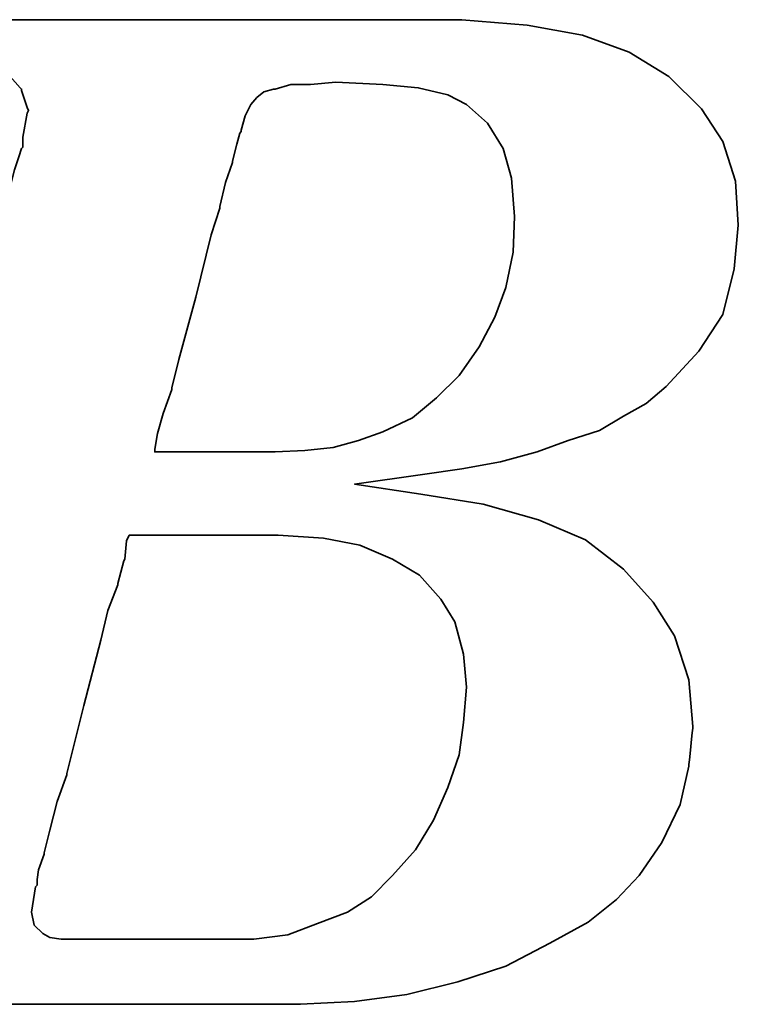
# Model space of a CAD drawing. Header units: millimetres. Extents: x -5 to 133, y 7 to 96.
# Tile 19 of 53: x 106.85 to 108.02, y 44.48 to 46.08. Entities that reach past the tile are written whole.
import ezdxf

# ---------------------------------------------------------------- set-up
doc = ezdxf.new("R2010")
doc.units = ezdxf.units.MM
doc.header["$LTSCALE"] = 0.1
doc.layers.add('layer 1', color=7, linetype='CONTINUOUS')

msp = doc.modelspace()

# ---------------------------------------------------------------- linework, layer by layer
at = {"layer": 'layer 1', "color": 1, "lineweight": 35}
for points, knots in [([(106.5272, 44.6543), (106.5272, 44.6543), (106.509, 44.6128), (106.509, 44.6128), (106.509, 44.6128), (106.509, 44.6128), (106.5066, 44.6082), (106.5066, 44.6082), (106.5066, 44.6082), (106.5066, 44.6082), (106.5066, 44.6058), (106.5066, 44.6058), (106.5066, 44.6058), (106.5066, 44.6058), (106.4792, 44.5785), (106.4792, 44.5785), (106.4792, 44.5785), (106.4792, 44.5785), (106.4768, 44.5785), (106.4768, 44.5785), (106.4768, 44.5785), (106.4768, 44.5785), (106.4744, 44.5761), (106.4744, 44.5761), (106.4744, 44.5761), (106.4744, 44.5761), (106.4375, 44.5576), (106.4375, 44.5576), (106.4375, 44.5576), (106.4375, 44.5576), (106.4331, 44.5576), (106.4331, 44.5576), (106.4331, 44.5576), (106.4331, 44.5576), (106.4307, 44.5554), (106.4307, 44.5554), (106.4307, 44.5554), (106.4307, 44.5554), (106.389, 44.5506), (106.389, 44.5506), (106.389, 44.5506), (106.389, 44.5506), (106.3871, 44.5506), (106.3871, 44.5506), (106.3871, 44.5506), (106.3871, 44.5506), (106.3823, 44.5506), (106.3823, 44.5506), (106.3823, 44.5506), (106.3823, 44.5506), (106.3683, 44.5506), (106.3683, 44.5506), (106.3683, 44.5506), (106.3683, 44.5506), (106.3314, 44.5506), (106.3314, 44.5506), (106.3314, 44.5506), (106.3314, 44.5506), (106.2949, 44.5506), (106.2949, 44.5506), (106.2949, 44.5506), (106.2949, 44.5506), (106.2901, 44.5506), (106.2901, 44.5506), (106.2901, 44.5506), (106.2901, 44.5506), (106.2901, 44.5485), (106.2901, 44.5485), (106.2901, 44.5485), (106.2901, 44.5485), (106.2877, 44.5461), (106.2877, 44.5461), (106.2877, 44.5461), (106.2877, 44.5461), (106.2786, 44.5117), (106.2786, 44.5117), (106.2786, 44.5117), (106.2786, 44.5117), (106.2719, 44.4793), (106.2719, 44.4793), (106.2719, 44.4793), (106.2719, 44.4793), (106.2762, 44.4793), (106.2762, 44.4793), (106.2762, 44.4793), (106.2762, 44.4793), (106.2949, 44.4793), (106.2949, 44.4793), (106.2949, 44.4793), (106.2949, 44.4793), (106.3453, 44.4793), (106.3453, 44.4793), (106.3453, 44.4793), (106.3453, 44.4793), (106.4147, 44.4793), (106.4147, 44.4793), (106.4147, 44.4793), (106.4147, 44.4793), (106.4927, 44.4793), (106.4927, 44.4793), (106.4927, 44.4793), (106.4927, 44.4793), (106.5848, 44.4793), (106.5848, 44.4793), (106.5848, 44.4793), (106.5848, 44.4793), (106.7739, 44.4793), (106.7739, 44.4793), (106.7739, 44.4793), (106.7739, 44.4793), (106.9674, 44.4793), (106.9674, 44.4793), (106.9674, 44.4793), (106.9674, 44.4793), (107.0595, 44.4793), (107.0595, 44.4793), (107.0595, 44.4793), (107.0595, 44.4793), (107.1378, 44.4793), (107.1378, 44.4793), (107.1378, 44.4793), (107.1378, 44.4793), (107.2069, 44.4793), (107.2069, 44.4793), (107.2069, 44.4793), (107.2069, 44.4793), (107.2573, 44.4793), (107.2573, 44.4793), (107.2573, 44.4793), (107.2573, 44.4793), (107.276, 44.4793), (107.276, 44.4793), (107.276, 44.4793), (107.276, 44.4793), (107.2899, 44.4793), (107.2899, 44.4793), (107.2899, 44.4793), (107.2899, 44.4793), (107.2991, 44.4793), (107.2991, 44.4793), (107.2991, 44.4793), (107.2991, 44.4793), (107.3034, 44.4793), (107.3034, 44.4793), (107.3034, 44.4793), (107.3034, 44.4793), (107.3912, 44.4839), (107.3912, 44.4839), (107.3912, 44.4839), (107.3912, 44.4839), (107.4762, 44.4954), (107.4762, 44.4954), (107.4762, 44.4954), (107.4762, 44.4954), (107.5592, 44.5161), (107.5592, 44.5161), (107.5592, 44.5161), (107.5592, 44.5161), (107.6375, 44.5415), (107.6375, 44.5415), (107.6375, 44.5415), (107.6375, 44.5415), (107.709, 44.5785), (107.709, 44.5785), (107.709, 44.5785), (107.709, 44.5785), (107.7709, 44.6128), (107.7709, 44.6128), (107.7709, 44.6128), (107.7709, 44.6128), (107.817, 44.6497), (107.817, 44.6497), (107.817, 44.6497), (107.817, 44.6497), (107.8539, 44.6889), (107.8539, 44.6889), (107.8539, 44.6889), (107.8539, 44.6889), (107.8909, 44.7421), (107.8909, 44.7421), (107.8909, 44.7421), (107.8909, 44.7421), (107.9207, 44.8041), (107.9207, 44.8041), (107.9207, 44.8041), (107.9207, 44.8041), (107.9346, 44.8665), (107.9346, 44.8665), (107.9346, 44.8665), (107.9346, 44.8665), (107.9413, 44.9308), (107.9413, 44.9308), (107.9413, 44.9308), (107.9413, 44.9308), (107.9346, 45.0066), (107.9346, 45.0066), (107.9346, 45.0066), (107.9346, 45.0066), (107.9115, 45.0781), (107.9115, 45.0781), (107.9115, 45.0781), (107.9115, 45.0781), (107.877, 45.1333), (107.877, 45.1333), (107.877, 45.1333), (107.877, 45.1333), (107.8285, 45.1866), (107.8285, 45.1866), (107.8285, 45.1866), (107.8285, 45.1866), (107.7666, 45.2346), (107.7666, 45.2346), (107.7666, 45.2346), (107.7666, 45.2346), (107.6903, 45.267), (107.6903, 45.267), (107.6903, 45.267), (107.6903, 45.267), (107.6005, 45.2922), (107.6005, 45.2922), (107.6005, 45.2922), (107.6005, 45.2922), (107.4992, 45.3085), (107.4992, 45.3085), (107.4992, 45.3085), (107.4992, 45.3085), (107.3912, 45.3249), (107.3912, 45.3249), (107.3912, 45.3249), (107.3912, 45.3249), (107.5016, 45.3407), (107.5016, 45.3407), (107.5016, 45.3407), (107.5016, 45.3407), (107.5659, 45.3498), (107.5659, 45.3498), (107.5659, 45.3498), (107.5659, 45.3498), (107.6283, 45.3613), (107.6283, 45.3613), (107.6283, 45.3613), (107.6283, 45.3613), (107.6883, 45.3774), (107.6883, 45.3774), (107.6883, 45.3774), (107.6883, 45.3774), (107.7387, 45.3959), (107.7387, 45.3959), (107.7387, 45.3959), (107.7387, 45.3959), (107.7896, 45.4122), (107.7896, 45.4122), (107.7896, 45.4122), (107.7896, 45.4122), (107.8285, 45.4353), (107.8285, 45.4353), (107.8285, 45.4353), (107.8285, 45.4353), (107.8655, 45.4559), (107.8655, 45.4559), (107.8655, 45.4559), (107.8655, 45.4559), (107.8979, 45.4837), (107.8979, 45.4837), (107.8979, 45.4837), (107.8979, 45.4837), (107.9509, 45.5413), (107.9509, 45.5413), (107.9509, 45.5413), (107.9509, 45.5413), (107.9898, 45.6009), (107.9898, 45.6009), (107.9898, 45.6009), (107.9898, 45.6009), (108.0085, 45.6748), (108.0085, 45.6748), (108.0085, 45.6748), (108.0085, 45.6748), (108.0152, 45.7461), (108.0152, 45.7461), (108.0152, 45.7461), (108.0152, 45.7461), (108.0104, 45.8173), (108.0104, 45.8173), (108.0104, 45.8173), (108.0104, 45.8173), (107.9898, 45.8821), (107.9898, 45.8821), (107.9898, 45.8821), (107.9898, 45.8821), (107.9552, 45.9349), (107.9552, 45.9349), (107.9552, 45.9349), (107.9552, 45.9349), (107.9022, 45.9877), (107.9022, 45.9877), (107.9022, 45.9877), (107.9022, 45.9877), (107.8379, 46.0271), (107.8379, 46.0271), (107.8379, 46.0271), (107.8379, 46.0271), (107.7618, 46.0549), (107.7618, 46.0549), (107.7618, 46.0549), (107.7618, 46.0549), (107.672, 46.0708), (107.672, 46.0708), (107.672, 46.0708), (107.672, 46.0708), (107.5659, 46.0799), (107.5659, 46.0799), (107.5659, 46.0799), (107.5659, 46.0799), (107.5568, 46.0799), (107.5568, 46.0799), (107.5568, 46.0799), (107.5568, 46.0799), (107.5247, 46.0799), (107.5247, 46.0799), (107.5247, 46.0799), (107.5247, 46.0799), (107.4786, 46.0799), (107.4786, 46.0799), (107.4786, 46.0799), (107.4786, 46.0799), (107.4186, 46.0799), (107.4186, 46.0799), (107.4186, 46.0799), (107.4186, 46.0799), (107.3451, 46.0799), (107.3451, 46.0799), (107.3451, 46.0799), (107.3451, 46.0799), (107.2669, 46.0799), (107.2669, 46.0799), (107.2669, 46.0799), (107.2669, 46.0799), (107.0915, 46.0799), (107.0915, 46.0799), (107.0915, 46.0799), (107.0915, 46.0799), (106.9165, 46.0799), (106.9165, 46.0799), (106.9165, 46.0799), (106.9165, 46.0799), (106.8383, 46.0799), (106.8383, 46.0799), (106.8383, 46.0799), (106.8383, 46.0799), (106.7648, 46.0799), (106.7648, 46.0799), (106.7648, 46.0799), (106.7648, 46.0799), (106.7048, 46.0799), (106.7048, 46.0799), (106.7048, 46.0799), (106.7048, 46.0799), (106.6566, 46.0799), (106.6566, 46.0799), (106.6566, 46.0799), (106.6566, 46.0799), (106.6309, 46.0799), (106.6309, 46.0799), (106.6309, 46.0799), (106.6309, 46.0799), (106.6309, 46.0777), (106.6309, 46.0777), (106.6309, 46.0777), (106.6309, 46.0777), (106.6285, 46.0756), (106.6285, 46.0756), (106.6285, 46.0756), (106.6285, 46.0756), (106.6194, 46.0386), (106.6194, 46.0386), (106.6194, 46.0386), (106.6194, 46.0386), (106.6127, 46.0089), (106.6127, 46.0089), (106.6127, 46.0089), (106.6127, 46.0089), (106.6631, 46.0089), (106.6631, 46.0089), (106.6631, 46.0089), (106.6631, 46.0089), (106.7091, 46.0089), (106.7091, 46.0089), (106.7091, 46.0089), (106.7091, 46.0089), (106.7233, 46.0089), (106.7233, 46.0089), (106.7233, 46.0089), (106.7233, 46.0089), (106.7276, 46.0089), (106.7276, 46.0089), (106.7276, 46.0089), (106.7276, 46.0089), (106.76, 46.0089), (106.76, 46.0089), (106.76, 46.0089), (106.76, 46.0089), (106.7624, 46.0089), (106.7624, 46.0089), (106.7624, 46.0089), (106.7624, 46.0089), (106.7648, 46.0062), (106.7648, 46.0062), (106.7648, 46.0062), (106.7648, 46.0062), (106.7855, 46.0017), (106.7855, 46.0017), (106.7855, 46.0017), (106.7855, 46.0017), (106.8085, 45.9973), (106.8085, 45.9973), (106.8085, 45.9973), (106.8085, 45.9973), (106.8104, 45.9973), (106.8104, 45.9973), (106.8104, 45.9973), (106.8104, 45.9973), (106.8243, 45.9925), (106.8243, 45.9925), (106.8243, 45.9925), (106.8243, 45.9925), (106.8291, 45.9925), (106.8291, 45.9925), (106.8291, 45.9925), (106.8291, 45.9925), (106.8315, 45.9877), (106.8315, 45.9877), (106.8315, 45.9877), (106.8315, 45.9877), (106.8474, 45.9693), (106.8474, 45.9693), (106.8474, 45.9693), (106.8474, 45.9693), (106.8498, 45.9671), (106.8498, 45.9671), (106.8498, 45.9671), (106.8498, 45.9671), (106.8498, 45.9647), (106.8498, 45.9647), (106.8498, 45.9647), (106.8498, 45.9647), (106.8589, 45.9373), (106.8589, 45.9373), (106.8589, 45.9373), (106.8589, 45.9373), (106.8613, 45.9325), (106.8613, 45.9325), (106.8613, 45.9325), (106.8613, 45.9325), (106.8589, 45.9282), (106.8589, 45.9282), (106.8589, 45.9282), (106.8589, 45.9282), (106.8522, 45.8889), (106.8522, 45.8889), (106.8522, 45.8889), (106.8522, 45.8889), (106.8522, 45.8749), (106.8522, 45.8749), (106.8522, 45.8749), (106.8522, 45.8749), (106.8522, 45.8725), (106.8522, 45.8725), (106.8522, 45.8725), (106.8522, 45.8725), (106.8498, 45.8706), (106.8498, 45.8706), (106.8498, 45.8706), (106.8498, 45.8706), (106.8452, 45.8567), (106.8452, 45.8567), (106.8452, 45.8567), (106.8452, 45.8567), (106.8383, 45.8361), (106.8383, 45.8361), (106.8383, 45.8361), (106.8383, 45.8361), (106.8315, 45.8082), (106.8315, 45.8082), (106.8315, 45.8082), (106.8315, 45.8082), (106.8219, 45.7761), (106.8219, 45.7761), (106.8219, 45.7761), (106.8219, 45.7761), (106.8013, 45.6976), (106.8013, 45.6976), (106.8013, 45.6976), (106.8013, 45.6976), (106.7763, 45.6009), (106.7763, 45.6009), (106.7763, 45.6009), (106.7763, 45.6009), (106.7485, 45.4972), (106.7485, 45.4972), (106.7485, 45.4972), (106.7485, 45.4972), (106.6885, 45.2737), (106.6885, 45.2737), (106.6885, 45.2737), (106.6885, 45.2737), (106.6285, 45.0484), (106.6285, 45.0484), (106.6285, 45.0484), (106.6285, 45.0484), (106.6011, 44.9423), (106.6011, 44.9423), (106.6011, 44.9423), (106.6011, 44.9423), (106.5757, 44.8501), (106.5757, 44.8501), (106.5757, 44.8501), (106.5757, 44.8501), (106.5551, 44.7717), (106.5551, 44.7717), (106.5551, 44.7717), (106.5551, 44.7717), (106.5481, 44.7395), (106.5481, 44.7395), (106.5481, 44.7395), (106.5481, 44.7395), (106.5411, 44.7097), (106.5411, 44.7097), (106.5411, 44.7097), (106.5411, 44.7097), (106.5411, 44.7076), (106.5411, 44.7076), (106.5411, 44.7076), (106.5411, 44.7076), (106.5344, 44.6889), (106.5344, 44.6889), (106.5344, 44.6889), (106.5344, 44.6889), (106.5296, 44.6704), (106.5296, 44.6704), (106.5296, 44.6704), (106.5296, 44.6704), (106.5296, 44.6634), (106.5296, 44.6634), (106.5296, 44.6634), (106.5296, 44.6634), (106.5296, 44.6591), (106.5296, 44.6591), (106.5296, 44.6591), (106.5296, 44.6591), (106.5296, 44.6567), (106.5296, 44.6567), (106.5296, 44.6567), (106.5296, 44.6567), (106.5272, 44.6543), (106.5272, 44.6543)], [0, 0, 0, 0, 0.007194, 0.007194, 0.007194, 0.007194, 0.014388, 0.014388, 0.014388, 0.014388, 0.021583, 0.021583, 0.021583, 0.021583, 0.028777, 0.028777, 0.028777, 0.028777, 0.035971, 0.035971, 0.035971, 0.035971, 0.043165, 0.043165, 0.043165, 0.043165, 0.05036, 0.05036, 0.05036, 0.05036, 0.057554, 0.057554, 0.057554, 0.057554, 0.064748, 0.064748, 0.064748, 0.064748, 0.071942, 0.071942, 0.071942, 0.071942, 0.079137, 0.079137, 0.079137, 0.079137, 0.086331, 0.086331, 0.086331, 0.086331, 0.093525, 0.093525, 0.093525, 0.093525, 0.100719, 0.100719, 0.100719, 0.100719, 0.107914, 0.107914, 0.107914, 0.107914, 0.115108, 0.115108, 0.115108, 0.115108, 0.122302, 0.122302, 0.122302, 0.122302, 0.129496, 0.129496, 0.129496, 0.129496, 0.136691, 0.136691, 0.136691, 0.136691, 0.143885, 0.143885, 0.143885, 0.143885, 0.151079, 0.151079, 0.151079, 0.151079, 0.158273, 0.158273, 0.158273, 0.158273, 0.165468, 0.165468, 0.165468, 0.165468, 0.172662, 0.172662, 0.172662, 0.172662, 0.179856, 0.179856, 0.179856, 0.179856, 0.18705, 0.18705, 0.18705, 0.18705, 0.194245, 0.194245, 0.194245, 0.194245, 0.201439, 0.201439, 0.201439, 0.201439, 0.208633, 0.208633, 0.208633, 0.208633, 0.215827, 0.215827, 0.215827, 0.215827, 0.223022, 0.223022, 0.223022, 0.223022, 0.230216, 0.230216, 0.230216, 0.230216, 0.23741, 0.23741, 0.23741, 0.23741, 0.244604, 0.244604, 0.244604, 0.244604, 0.251799, 0.251799, 0.251799, 0.251799, 0.258993, 0.258993, 0.258993, 0.258993, 0.266187, 0.266187, 0.266187, 0.266187, 0.273381, 0.273381, 0.273381, 0.273381, 0.280576, 0.280576, 0.280576, 0.280576, 0.28777, 0.28777, 0.28777, 0.28777, 0.294964, 0.294964, 0.294964, 0.294964, 0.302158, 0.302158, 0.302158, 0.302158, 0.309353, 0.309353, 0.309353, 0.309353, 0.316547, 0.316547, 0.316547, 0.316547, 0.323741, 0.323741, 0.323741, 0.323741, 0.330935, 0.330935, 0.330935, 0.330935, 0.338129, 0.338129, 0.338129, 0.33813, 0.345324, 0.345324, 0.345324, 0.345324, 0.352518, 0.352518, 0.352518, 0.352518, 0.359712, 0.359712, 0.359712, 0.359712, 0.366906, 0.366906, 0.366906, 0.366906, 0.374101, 0.374101, 0.374101, 0.374101, 0.381295, 0.381295, 0.381295, 0.381295, 0.388489, 0.388489, 0.388489, 0.388489, 0.395683, 0.395683, 0.395683, 0.395683, 0.402878, 0.402878, 0.402878, 0.402878, 0.410072, 0.410072, 0.410072, 0.410072, 0.417266, 0.417266, 0.417266, 0.417266, 0.42446, 0.42446, 0.42446, 0.42446, 0.431655, 0.431655, 0.431655, 0.431655, 0.438849, 0.438849, 0.438849, 0.438849, 0.446043, 0.446043, 0.446043, 0.446043, 0.453237, 0.453237, 0.453237, 0.453237, 0.460432, 0.460432, 0.460432, 0.460432, 0.467626, 0.467626, 0.467626, 0.467626, 0.47482, 0.47482, 0.47482, 0.47482, 0.482014, 0.482014, 0.482014, 0.482014, 0.489209, 0.489209, 0.489209, 0.489209, 0.496403, 0.496403, 0.496403, 0.496403, 0.503597, 0.503597, 0.503597, 0.503597, 0.510791, 0.510791, 0.510791, 0.510791, 0.517986, 0.517986, 0.517986, 0.517986, 0.52518, 0.52518, 0.52518, 0.52518, 0.532374, 0.532374, 0.532374, 0.532374, 0.539568, 0.539568, 0.539568, 0.539568, 0.546763, 0.546763, 0.546763, 0.546763, 0.553957, 0.553957, 0.553957, 0.553957, 0.561151, 0.561151, 0.561151, 0.561151, 0.568345, 0.568345, 0.568345, 0.568345, 0.57554, 0.57554, 0.57554, 0.57554, 0.582734, 0.582734, 0.582734, 0.582734, 0.589928, 0.589928, 0.589928, 0.589928, 0.597122, 0.597122, 0.597122, 0.597122, 0.604317, 0.604317, 0.604317, 0.604317, 0.611511, 0.611511, 0.611511, 0.611511, 0.618705, 0.618705, 0.618705, 0.618705, 0.625899, 0.625899, 0.625899, 0.625899, 0.633094, 0.633094, 0.633094, 0.633094, 0.640288, 0.640288, 0.640288, 0.640288, 0.647482, 0.647482, 0.647482, 0.647482, 0.654676, 0.654676, 0.654676, 0.654676, 0.661871, 0.661871, 0.661871, 0.661871, 0.669065, 0.669065, 0.669065, 0.669065, 0.676259, 0.676259, 0.676259, 0.676259, 0.683453, 0.683453, 0.683453, 0.683453, 0.690647, 0.690647, 0.690647, 0.690647, 0.697842, 0.697842, 0.697842, 0.697842, 0.705036, 0.705036, 0.705036, 0.705036, 0.71223, 0.71223, 0.71223, 0.71223, 0.719424, 0.719424, 0.719424, 0.719424, 0.726619, 0.726619, 0.726619, 0.726619, 0.733813, 0.733813, 0.733813, 0.733813, 0.741007, 0.741007, 0.741007, 0.741007, 0.748201, 0.748201, 0.748201, 0.748201, 0.755396, 0.755396, 0.755396, 0.755396, 0.76259, 0.76259, 0.76259, 0.76259, 0.769784, 0.769784, 0.769784, 0.769784, 0.776978, 0.776978, 0.776978, 0.776978, 0.784173, 0.784173, 0.784173, 0.784173, 0.791367, 0.791367, 0.791367, 0.791367, 0.798561, 0.798561, 0.798561, 0.798561, 0.805755, 0.805755, 0.805755, 0.805755, 0.81295, 0.81295, 0.81295, 0.81295, 0.820144, 0.820144, 0.820144, 0.820144, 0.827338, 0.827338, 0.827338, 0.827338, 0.834532, 0.834532, 0.834532, 0.834532, 0.841727, 0.841727, 0.841727, 0.841727, 0.848921, 0.848921, 0.848921, 0.848921, 0.856115, 0.856115, 0.856115, 0.856115, 0.863309, 0.863309, 0.863309, 0.863309, 0.870504, 0.870504, 0.870504, 0.870504, 0.877698, 0.877698, 0.877698, 0.877698, 0.884892, 0.884892, 0.884892, 0.884892, 0.892086, 0.892086, 0.892086, 0.892086, 0.899281, 0.899281, 0.899281, 0.899281, 0.906475, 0.906475, 0.906475, 0.906475, 0.913669, 0.913669, 0.913669, 0.913669, 0.920863, 0.920863, 0.920863, 0.920863, 0.928058, 0.928058, 0.928058, 0.928058, 0.935252, 0.935252, 0.935252, 0.935252, 0.942446, 0.942446, 0.942446, 0.942446, 0.94964, 0.94964, 0.94964, 0.94964, 0.956835, 0.956835, 0.956835, 0.956835, 0.964029, 0.964029, 0.964029, 0.964029, 0.971223, 0.971223, 0.971223, 0.971223, 0.978417, 0.978417, 0.978417, 0.978417, 0.985612, 0.985612, 0.985612, 0.985612, 0.992806, 0.992806, 0.992806, 0.992806, 1, 1, 1, 1]), ([(107.2136, 45.9234), (107.2136, 45.9234), (107.2069, 45.9004), (107.2069, 45.9004), (107.2069, 45.9004), (107.2069, 45.9004), (107.2069, 45.898), (107.2069, 45.898), (107.2069, 45.898), (107.2069, 45.898), (107.2045, 45.8956), (107.2045, 45.8956), (107.2045, 45.8956), (107.2045, 45.8956), (107.1997, 45.8773), (107.1997, 45.8773), (107.1997, 45.8773), (107.1997, 45.8773), (107.193, 45.8497), (107.193, 45.8497), (107.193, 45.8497), (107.193, 45.8497), (107.193, 45.8476), (107.193, 45.8476), (107.193, 45.8476), (107.193, 45.8476), (107.1815, 45.8154), (107.1815, 45.8154), (107.1815, 45.8154), (107.1815, 45.8154), (107.1721, 45.7761), (107.1721, 45.7761), (107.1721, 45.7761), (107.1721, 45.7761), (107.1721, 45.7737), (107.1721, 45.7737), (107.1721, 45.7737), (107.1721, 45.7737), (107.1584, 45.73), (107.1584, 45.73), (107.1584, 45.73), (107.1584, 45.73), (107.133, 45.6287), (107.133, 45.6287), (107.133, 45.6287), (107.133, 45.6287), (107.1056, 45.5274), (107.1056, 45.5274), (107.1056, 45.5274), (107.1056, 45.5274), (107.0941, 45.4813), (107.0941, 45.4813), (107.0941, 45.4813), (107.0941, 45.4813), (107.0941, 45.4789), (107.0941, 45.4789), (107.0941, 45.4789), (107.0941, 45.4789), (107.0802, 45.4396), (107.0802, 45.4396), (107.0802, 45.4396), (107.0802, 45.4396), (107.0711, 45.4074), (107.0711, 45.4074), (107.0711, 45.4074), (107.0711, 45.4074), (107.0663, 45.382), (107.0663, 45.382), (107.0663, 45.382), (107.0663, 45.382), (107.0663, 45.3774), (107.0663, 45.3774), (107.0663, 45.3774), (107.0663, 45.3774), (107.0778, 45.3774), (107.0778, 45.3774), (107.0778, 45.3774), (107.0778, 45.3774), (107.1147, 45.3774), (107.1147, 45.3774), (107.1147, 45.3774), (107.1147, 45.3774), (107.156, 45.3774), (107.156, 45.3774), (107.156, 45.3774), (107.156, 45.3774), (107.1978, 45.3774), (107.1978, 45.3774), (107.1978, 45.3774), (107.1978, 45.3774), (107.2299, 45.3774), (107.2299, 45.3774), (107.2299, 45.3774), (107.2299, 45.3774), (107.253, 45.3774), (107.253, 45.3774), (107.253, 45.3774), (107.253, 45.3774), (107.2621, 45.3774), (107.2621, 45.3774), (107.2621, 45.3774), (107.2621, 45.3774), (107.3106, 45.3798), (107.3106, 45.3798), (107.3106, 45.3798), (107.3106, 45.3798), (107.3567, 45.3846), (107.3567, 45.3846), (107.3567, 45.3846), (107.3567, 45.3846), (107.3979, 45.3959), (107.3979, 45.3959), (107.3979, 45.3959), (107.3979, 45.3959), (107.4373, 45.4098), (107.4373, 45.4098), (107.4373, 45.4098), (107.4373, 45.4098), (107.4853, 45.4329), (107.4853, 45.4329), (107.4853, 45.4329), (107.4853, 45.4329), (107.5247, 45.465), (107.5247, 45.465), (107.5247, 45.465), (107.5247, 45.465), (107.5616, 45.5017), (107.5616, 45.5017), (107.5616, 45.5017), (107.5616, 45.5017), (107.5938, 45.5481), (107.5938, 45.5481), (107.5938, 45.5481), (107.5938, 45.5481), (107.6192, 45.5965), (107.6192, 45.5965), (107.6192, 45.5965), (107.6192, 45.5965), (107.6375, 45.6445), (107.6375, 45.6445), (107.6375, 45.6445), (107.6375, 45.6445), (107.649, 45.7021), (107.649, 45.7021), (107.649, 45.7021), (107.649, 45.7021), (107.6514, 45.7597), (107.6514, 45.7597), (107.6514, 45.7597), (107.6514, 45.7597), (107.6466, 45.8221), (107.6466, 45.8221), (107.6466, 45.8221), (107.6466, 45.8221), (107.6327, 45.8706), (107.6327, 45.8706), (107.6327, 45.8706), (107.6327, 45.8706), (107.6077, 45.9119), (107.6077, 45.9119), (107.6077, 45.9119), (107.6077, 45.9119), (107.5731, 45.9419), (107.5731, 45.9419), (107.5731, 45.9419), (107.5731, 45.9419), (107.5429, 45.958), (107.5429, 45.958), (107.5429, 45.958), (107.5429, 45.958), (107.4949, 45.9693), (107.4949, 45.9693), (107.4949, 45.9693), (107.4949, 45.9693), (107.4373, 45.9743), (107.4373, 45.9743), (107.4373, 45.9743), (107.4373, 45.9743), (107.361, 45.9786), (107.361, 45.9786), (107.361, 45.9786), (107.361, 45.9786), (107.3197, 45.9743), (107.3197, 45.9743), (107.3197, 45.9743), (107.3197, 45.9743), (107.3175, 45.9743), (107.3175, 45.9743), (107.3175, 45.9743), (107.3175, 45.9743), (107.2875, 45.9743), (107.2875, 45.9743), (107.2875, 45.9743), (107.2875, 45.9743), (107.2621, 45.9671), (107.2621, 45.9671), (107.2621, 45.9671), (107.2621, 45.9671), (107.2597, 45.9671), (107.2597, 45.9671), (107.2597, 45.9671), (107.2597, 45.9671), (107.2439, 45.9628), (107.2439, 45.9628), (107.2439, 45.9628), (107.2439, 45.9628), (107.2323, 45.9532), (107.2323, 45.9532), (107.2323, 45.9532), (107.2323, 45.9532), (107.2227, 45.9419), (107.2227, 45.9419), (107.2227, 45.9419), (107.2227, 45.9419), (107.2136, 45.9234), (107.2136, 45.9234)], [0, 0, 0, 0, 0.018519, 0.018519, 0.018519, 0.018519, 0.037037, 0.037037, 0.037037, 0.037037, 0.055556, 0.055556, 0.055556, 0.055556, 0.074074, 0.074074, 0.074074, 0.074074, 0.092593, 0.092593, 0.092593, 0.092593, 0.111111, 0.111111, 0.111111, 0.111111, 0.12963, 0.12963, 0.12963, 0.12963, 0.148148, 0.148148, 0.148148, 0.148148, 0.166667, 0.166667, 0.166667, 0.166667, 0.185185, 0.185185, 0.185185, 0.185185, 0.203704, 0.203704, 0.203704, 0.203704, 0.222222, 0.222222, 0.222222, 0.222222, 0.240741, 0.240741, 0.240741, 0.240741, 0.259259, 0.259259, 0.259259, 0.259259, 0.277778, 0.277778, 0.277778, 0.277778, 0.296296, 0.296296, 0.296296, 0.296296, 0.314815, 0.314815, 0.314815, 0.314815, 0.333333, 0.333333, 0.333333, 0.333333, 0.351852, 0.351852, 0.351852, 0.351852, 0.37037, 0.37037, 0.37037, 0.37037, 0.388889, 0.388889, 0.388889, 0.388889, 0.407407, 0.407407, 0.407407, 0.407407, 0.425926, 0.425926, 0.425926, 0.425926, 0.444444, 0.444444, 0.444444, 0.444444, 0.462963, 0.462963, 0.462963, 0.462963, 0.481481, 0.481481, 0.481481, 0.481481, 0.5, 0.5, 0.5, 0.5, 0.518519, 0.518519, 0.518519, 0.518519, 0.537037, 0.537037, 0.537037, 0.537037, 0.555556, 0.555556, 0.555556, 0.555556, 0.574074, 0.574074, 0.574074, 0.574074, 0.592593, 0.592593, 0.592593, 0.592593, 0.611111, 0.611111, 0.611111, 0.611111, 0.62963, 0.62963, 0.62963, 0.62963, 0.648148, 0.648148, 0.648148, 0.648148, 0.666667, 0.666667, 0.666667, 0.666667, 0.685185, 0.685185, 0.685185, 0.685185, 0.703704, 0.703704, 0.703704, 0.703704, 0.722222, 0.722222, 0.722222, 0.722222, 0.740741, 0.740741, 0.740741, 0.740741, 0.759259, 0.759259, 0.759259, 0.759259, 0.777778, 0.777778, 0.777778, 0.777778, 0.796296, 0.796296, 0.796296, 0.796296, 0.814815, 0.814815, 0.814815, 0.814815, 0.833333, 0.833333, 0.833333, 0.833333, 0.851852, 0.851852, 0.851852, 0.851852, 0.87037, 0.87037, 0.87037, 0.87037, 0.888889, 0.888889, 0.888889, 0.888889, 0.907407, 0.907407, 0.907407, 0.907407, 0.925926, 0.925926, 0.925926, 0.925926, 0.944444, 0.944444, 0.944444, 0.944444, 0.962963, 0.962963, 0.962963, 0.962963, 0.981481, 0.981481, 0.981481, 0.981481, 1, 1, 1, 1]), ([(106.875, 44.6821), (106.875, 44.6821), (106.875, 44.6728), (106.875, 44.6728), (106.875, 44.6728), (106.875, 44.6728), (106.8728, 44.6704), (106.8728, 44.6704), (106.8728, 44.6704), (106.8728, 44.6704), (106.8661, 44.6289), (106.8661, 44.6289), (106.8661, 44.6289), (106.8661, 44.6289), (106.8704, 44.6082), (106.8704, 44.6082), (106.8704, 44.6082), (106.8704, 44.6082), (106.8843, 44.5943), (106.8843, 44.5943), (106.8843, 44.5943), (106.8843, 44.5943), (106.8959, 44.5878), (106.8959, 44.5878), (106.8959, 44.5878), (106.8959, 44.5878), (106.9141, 44.5852), (106.9141, 44.5852), (106.9141, 44.5852), (106.9141, 44.5852), (106.9443, 44.5852), (106.9443, 44.5852), (106.9443, 44.5852), (106.9443, 44.5852), (106.9765, 44.5852), (106.9765, 44.5852), (106.9765, 44.5852), (106.9765, 44.5852), (106.9856, 44.5852), (106.9856, 44.5852), (106.9856, 44.5852), (106.9856, 44.5852), (107.0089, 44.5852), (107.0089, 44.5852), (107.0089, 44.5852), (107.0089, 44.5852), (107.073, 44.5852), (107.073, 44.5852), (107.073, 44.5852), (107.073, 44.5852), (107.1378, 44.5852), (107.1378, 44.5852), (107.1378, 44.5852), (107.1378, 44.5852), (107.1608, 44.5852), (107.1608, 44.5852), (107.1608, 44.5852), (107.1608, 44.5852), (107.1675, 44.5852), (107.1675, 44.5852), (107.1675, 44.5852), (107.1675, 44.5852), (107.2275, 44.5852), (107.2275, 44.5852), (107.2275, 44.5852), (107.2275, 44.5852), (107.2827, 44.5924), (107.2827, 44.5924), (107.2827, 44.5924), (107.2827, 44.5924), (107.3312, 44.6106), (107.3312, 44.6106), (107.3312, 44.6106), (107.3312, 44.6106), (107.3797, 44.6289), (107.3797, 44.6289), (107.3797, 44.6289), (107.3797, 44.6289), (107.4186, 44.6543), (107.4186, 44.6543), (107.4186, 44.6543), (107.4186, 44.6543), (107.4531, 44.6889), (107.4531, 44.6889), (107.4531, 44.6889), (107.4531, 44.6889), (107.4901, 44.7306), (107.4901, 44.7306), (107.4901, 44.7306), (107.4901, 44.7306), (107.5199, 44.7786), (107.5199, 44.7786), (107.5199, 44.7786), (107.5199, 44.7786), (107.5429, 44.8317), (107.5429, 44.8317), (107.5429, 44.8317), (107.5429, 44.8317), (107.5616, 44.8847), (107.5616, 44.8847), (107.5616, 44.8847), (107.5616, 44.8847), (107.5683, 44.9375), (107.5683, 44.9375), (107.5683, 44.9375), (107.5683, 44.9375), (107.5731, 44.9951), (107.5731, 44.9951), (107.5731, 44.9951), (107.5731, 44.9951), (107.5683, 45.0484), (107.5683, 45.0484), (107.5683, 45.0484), (107.5683, 45.0484), (107.5544, 45.1012), (107.5544, 45.1012), (107.5544, 45.1012), (107.5544, 45.1012), (107.5314, 45.1379), (107.5314, 45.1379), (107.5314, 45.1379), (107.5314, 45.1379), (107.4968, 45.177), (107.4968, 45.177), (107.4968, 45.177), (107.4968, 45.177), (107.4531, 45.2027), (107.4531, 45.2027), (107.4531, 45.2027), (107.4531, 45.2027), (107.4001, 45.2255), (107.4001, 45.2255), (107.4001, 45.2255), (107.4001, 45.2255), (107.3406, 45.237), (107.3406, 45.237), (107.3406, 45.237), (107.3406, 45.237), (107.2669, 45.2418), (107.2669, 45.2418), (107.2669, 45.2418), (107.2669, 45.2418), (107.2621, 45.2418), (107.2621, 45.2418), (107.2621, 45.2418), (107.2621, 45.2418), (107.253, 45.2418), (107.253, 45.2418), (107.253, 45.2418), (107.253, 45.2418), (107.2251, 45.2418), (107.2251, 45.2418), (107.2251, 45.2418), (107.2251, 45.2418), (107.1882, 45.2418), (107.1882, 45.2418), (107.1882, 45.2418), (107.1882, 45.2418), (107.1423, 45.2418), (107.1423, 45.2418), (107.1423, 45.2418), (107.1423, 45.2418), (107.096, 45.2418), (107.096, 45.2418), (107.096, 45.2418), (107.096, 45.2418), (107.0499, 45.2418), (107.0499, 45.2418), (107.0499, 45.2418), (107.0499, 45.2418), (107.025, 45.2418), (107.025, 45.2418), (107.025, 45.2418), (107.025, 45.2418), (107.0204, 45.2327), (107.0204, 45.2327), (107.0204, 45.2327), (107.0204, 45.2327), (107.0178, 45.2027), (107.0178, 45.2027), (107.0178, 45.2027), (107.0178, 45.2027), (107.0159, 45.2001), (107.0159, 45.2001), (107.0159, 45.2001), (107.0159, 45.2001), (107.0063, 45.1636), (107.0063, 45.1636), (107.0063, 45.1636), (107.0063, 45.1636), (107.0063, 45.1612), (107.0063, 45.1612), (107.0063, 45.1612), (107.0063, 45.1612), (106.9904, 45.1194), (106.9904, 45.1194), (106.9904, 45.1194), (106.9904, 45.1194), (106.9789, 45.0712), (106.9789, 45.0712), (106.9789, 45.0712), (106.9789, 45.0712), (106.9511, 44.9653), (106.9511, 44.9653), (106.9511, 44.9653), (106.9511, 44.9653), (106.9237, 44.8547), (106.9237, 44.8547), (106.9237, 44.8547), (106.9237, 44.8547), (106.9237, 44.8525), (106.9237, 44.8525), (106.9237, 44.8525), (106.9237, 44.8525), (106.9076, 44.8089), (106.9076, 44.8089), (106.9076, 44.8089), (106.9076, 44.8089), (106.8959, 44.7625), (106.8959, 44.7625), (106.8959, 44.7625), (106.8959, 44.7625), (106.8867, 44.7258), (106.8867, 44.7258), (106.8867, 44.7258), (106.8867, 44.7258), (106.8867, 44.7234), (106.8867, 44.7234), (106.8867, 44.7234), (106.8867, 44.7234), (106.8776, 44.698), (106.8776, 44.698), (106.8776, 44.698), (106.8776, 44.698), (106.875, 44.6821), (106.875, 44.6821)], [0, 0, 0, 0, 0.016949, 0.016949, 0.016949, 0.016949, 0.033898, 0.033898, 0.033898, 0.033898, 0.050847, 0.050847, 0.050847, 0.050847, 0.067797, 0.067797, 0.067797, 0.067797, 0.084746, 0.084746, 0.084746, 0.084746, 0.101695, 0.101695, 0.101695, 0.101695, 0.118644, 0.118644, 0.118644, 0.118644, 0.135593, 0.135593, 0.135593, 0.135593, 0.152542, 0.152542, 0.152542, 0.152542, 0.169492, 0.169492, 0.169492, 0.169492, 0.186441, 0.186441, 0.186441, 0.186441, 0.20339, 0.20339, 0.20339, 0.20339, 0.220339, 0.220339, 0.220339, 0.220339, 0.237288, 0.237288, 0.237288, 0.237288, 0.254237, 0.254237, 0.254237, 0.254237, 0.271186, 0.271186, 0.271186, 0.271186, 0.288136, 0.288136, 0.288136, 0.288136, 0.305085, 0.305085, 0.305085, 0.305085, 0.322034, 0.322034, 0.322034, 0.322034, 0.338983, 0.338983, 0.338983, 0.338983, 0.355932, 0.355932, 0.355932, 0.355932, 0.372881, 0.372881, 0.372881, 0.372881, 0.389831, 0.389831, 0.389831, 0.389831, 0.40678, 0.40678, 0.40678, 0.40678, 0.423729, 0.423729, 0.423729, 0.423729, 0.440678, 0.440678, 0.440678, 0.440678, 0.457627, 0.457627, 0.457627, 0.457627, 0.474576, 0.474576, 0.474576, 0.474576, 0.491525, 0.491525, 0.491525, 0.491525, 0.508475, 0.508475, 0.508475, 0.508475, 0.525424, 0.525424, 0.525424, 0.525424, 0.542373, 0.542373, 0.542373, 0.542373, 0.559322, 0.559322, 0.559322, 0.559322, 0.576271, 0.576271, 0.576271, 0.576271, 0.59322, 0.59322, 0.59322, 0.59322, 0.610169, 0.610169, 0.610169, 0.61017, 0.627119, 0.627119, 0.627119, 0.627119, 0.644068, 0.644068, 0.644068, 0.644068, 0.661017, 0.661017, 0.661017, 0.661017, 0.677966, 0.677966, 0.677966, 0.677966, 0.694915, 0.694915, 0.694915, 0.694915, 0.711864, 0.711864, 0.711864, 0.711864, 0.728814, 0.728814, 0.728814, 0.728814, 0.745763, 0.745763, 0.745763, 0.745763, 0.762712, 0.762712, 0.762712, 0.762712, 0.779661, 0.779661, 0.779661, 0.779661, 0.79661, 0.79661, 0.79661, 0.79661, 0.813559, 0.813559, 0.813559, 0.813559, 0.830508, 0.830508, 0.830508, 0.830508, 0.847458, 0.847458, 0.847458, 0.847458, 0.864407, 0.864407, 0.864407, 0.864407, 0.881356, 0.881356, 0.881356, 0.881356, 0.898305, 0.898305, 0.898305, 0.898305, 0.915254, 0.915254, 0.915254, 0.915254, 0.932203, 0.932203, 0.932203, 0.932203, 0.949153, 0.949153, 0.949153, 0.949153, 0.966102, 0.966102, 0.966102, 0.966102, 0.983051, 0.983051, 0.983051, 0.983051, 1, 1, 1, 1])]:
    msp.add_open_spline(points, degree=3, knots=knots, dxfattribs=at)

doc.saveas('drawing.dxf')
